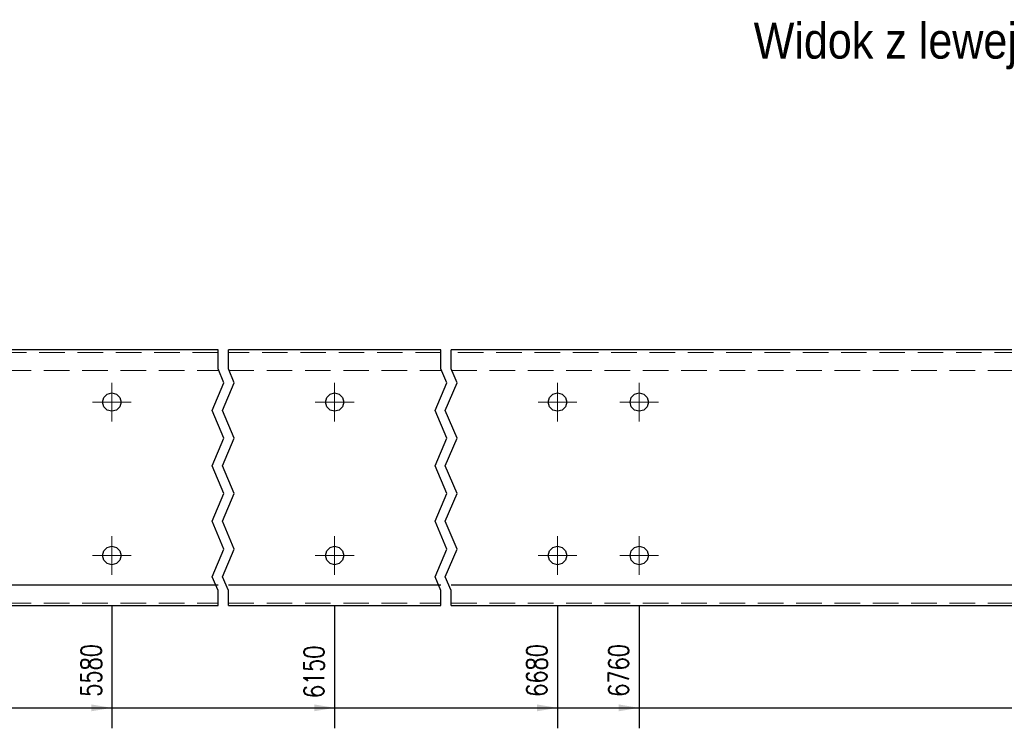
# Model space of a CAD drawing. Header units: millimetres. Extents: x -129 to 775, y 10833 to 11484.
# Tile 11 of 38: x 55 to 152, y 11120 to 11189. Entities that reach past the tile are written whole.
import ezdxf

# ---------------------------------------------------------------- set-up
doc = ezdxf.new("R2010")
doc.units = ezdxf.units.MM
doc.header["$LTSCALE"] = 10
doc.linetypes.add('HIDDEN', pattern=[0.375, 0.25, -0.125])
doc.linetypes.add('MITTE', pattern=[2, 1.25, -0.25, 0.25, -0.25])
doc.layers.get('Defpoints').update_dxf_attribs({"color": 1})
for name, color, linetype, lineweight in [('PS_Bolt', 4, 'Continuous', 13), ('PS_DIM', 4, 'Continuous', 13), ('PS_Hidden', 2, 'HIDDEN', 9), ('PS_Mid', 5, 'MITTE', 15), ('PS_Shape', 161, 'Continuous', 30), ('PS_SOLID', 7, 'Continuous', 30), ('PS_TEXT', 3, 'Continuous', 18)]:
    doc.layers.add(name, color=color, linetype=linetype, lineweight=lineweight)
doc.styles.add('gil', font='txt', dxfattribs={"width": 0.9})
doc.styles.add('simplex', font='simplex.shx', dxfattribs={"width": 0.75})
doc.dimstyles.new('1_10_GŁ_DS1-LS10', dxfattribs={"dimtxt": 2, "dimasz": 2, "dimexe": 2, "dimexo": 5, "dimgap": 1, "dimtad": 1, "dimjust": 4, "dimdec": 0, "dimlfac": 10, "dimtxsty": 'simplex', "dimblk1": 'NONE', "dimsah": 1, "dimcen": 2, "dimclrd": 256, "dimclre": 256, "dimclrt": 3, "dimadec": 1, "dimazin": 0, "dimtfac": 1, "dimtdec": 0, "dimtmove": 2, "dimatfit": 3, "dimfxl": 1, "dimarcsym": 0})

# ---------------------------------------------------------------- blocks, each defined once
blk = doc.blocks.new('*D95')
at = {"layer": 'Defpoints', "color": 0, "transparency": 16777216}
for p in [(64.224, 11136.752), (-86.576, 11131.852), (64.224, 11121.852)]:
    blk.add_point(p, dxfattribs=at)
at = {"layer": 'PS_DIM', "lineweight": -2, "transparency": 16777216}
for p, q in [((64.224, 11131.752), (64.224, 11119.852)), ((-86.576, 11126.852), (-86.576, 11119.852)), ((-86.576, 11121.852), (62.224, 11121.852))]:
    blk.add_line(p, q, dxfattribs=at)
at = {"layer": 'PS_DIM', "transparency": 16777216}
blk.add_solid([(62.224, 11122.186), (62.224, 11121.519), (64.224, 11121.852)], dxfattribs=at)
at = {"layer": 'PS_DIM', "color": 3, "transparency": 16777216, "insert": (62.204, 11125.515), "char_height": 2, "attachment_point": 5, "rotation": 90, "style": 'simplex'}
blk.add_mtext('5580', dxfattribs=at)
blk = doc.blocks.new('_None')
blk = doc.blocks.new('*D96')
at = {"layer": 'Defpoints', "color": 0, "transparency": 16777216}
for p in [(86.024, 11136.752), (-86.576, 11131.852), (86.024, 11121.852)]:
    blk.add_point(p, dxfattribs=at)
at = {"layer": 'PS_DIM', "lineweight": -2, "transparency": 16777216}
for p, q in [((86.024, 11131.752), (86.024, 11119.852)), ((-86.576, 11126.852), (-86.576, 11119.852)), ((-86.576, 11121.852), (84.024, 11121.852))]:
    blk.add_line(p, q, dxfattribs=at)
at = {"layer": 'PS_DIM', "transparency": 16777216}
blk.add_solid([(84.024, 11122.186), (84.024, 11121.519), (86.024, 11121.852)], dxfattribs=at)
at = {"layer": 'PS_DIM', "color": 3, "transparency": 16777216, "insert": (84.004, 11125.372), "char_height": 2, "attachment_point": 5, "rotation": 90, "style": 'simplex'}
blk.add_mtext('6150', dxfattribs=at)
blk = doc.blocks.new('*D97')
at = {"layer": 'Defpoints', "color": 0, "transparency": 16777216}
for p in [(107.824, 11136.752), (-86.576, 11131.852), (107.824, 11121.852)]:
    blk.add_point(p, dxfattribs=at)
at = {"layer": 'PS_DIM', "lineweight": -2, "transparency": 16777216}
for p, q in [((107.824, 11131.752), (107.824, 11119.852)), ((-86.576, 11126.852), (-86.576, 11119.852)), ((-86.576, 11121.852), (105.824, 11121.852))]:
    blk.add_line(p, q, dxfattribs=at)
at = {"layer": 'PS_DIM', "transparency": 16777216}
blk.add_solid([(105.824, 11122.186), (105.824, 11121.519), (107.824, 11121.852)], dxfattribs=at)
at = {"layer": 'PS_DIM', "color": 3, "transparency": 16777216, "insert": (105.804, 11125.515), "char_height": 2, "attachment_point": 5, "rotation": 90, "style": 'simplex'}
blk.add_mtext('6680', dxfattribs=at)
blk = doc.blocks.new('*D98')
at = {"layer": 'Defpoints', "color": 0, "transparency": 16777216}
for p in [(115.824, 11136.752), (-86.576, 11131.852), (115.824, 11121.852)]:
    blk.add_point(p, dxfattribs=at)
at = {"layer": 'PS_DIM', "lineweight": -2, "transparency": 16777216}
for p, q in [((115.824, 11131.752), (115.824, 11119.852)), ((-86.576, 11126.852), (-86.576, 11119.852)), ((-86.576, 11121.852), (113.824, 11121.852))]:
    blk.add_line(p, q, dxfattribs=at)
at = {"layer": 'PS_DIM', "transparency": 16777216}
blk.add_solid([(113.824, 11122.186), (113.824, 11121.519), (115.824, 11121.852)], dxfattribs=at)
at = {"layer": 'PS_DIM', "color": 3, "transparency": 16777216, "insert": (113.804, 11125.515), "char_height": 2, "attachment_point": 5, "rotation": 90, "style": 'simplex'}
blk.add_mtext('6760', dxfattribs=at)
blk = doc.blocks.new('*D99')
at = {"layer": 'Defpoints', "color": 0, "transparency": 16777216}
for p in [(168.824, 11136.752), (-86.576, 11131.852), (168.824, 11121.852)]:
    blk.add_point(p, dxfattribs=at)
at = {"layer": 'PS_DIM', "lineweight": -2, "transparency": 16777216}
for p, q in [((168.824, 11131.752), (168.824, 11119.852)), ((-86.576, 11126.852), (-86.576, 11119.852)), ((-86.576, 11121.852), (166.824, 11121.852))]:
    blk.add_line(p, q, dxfattribs=at)
at = {"layer": 'PS_DIM', "transparency": 16777216}
blk.add_solid([(166.824, 11122.186), (166.824, 11121.519), (168.824, 11121.852)], dxfattribs=at)
at = {"layer": 'PS_DIM', "color": 3, "transparency": 16777216, "insert": (166.804, 11125.515), "char_height": 2, "attachment_point": 5, "rotation": 90, "style": 'simplex'}
blk.add_mtext('7290', dxfattribs=at)
blk = doc.blocks.new('*D100')
at = {"layer": 'Defpoints', "color": 0, "transparency": 16777216}
for p in [(-86.576, 11131.852), (171.824, 11131.852), (171.824, 11121.852)]:
    blk.add_point(p, dxfattribs=at)
at = {"layer": 'PS_DIM', "lineweight": -2, "transparency": 16777216}
for p, q in [((-86.576, 11126.852), (-86.576, 11119.852)), ((171.824, 11126.852), (171.824, 11119.852)), ((-86.576, 11121.852), (169.824, 11121.852))]:
    blk.add_line(p, q, dxfattribs=at)
at = {"layer": 'PS_DIM', "transparency": 16777216}
blk.add_solid([(169.824, 11122.186), (169.824, 11121.519), (171.824, 11121.852)], dxfattribs=at)
at = {"layer": 'PS_DIM', "color": 3, "transparency": 16777216, "insert": (170.337, 11125.597), "char_height": 2, "attachment_point": 5, "rotation": 90, "style": 'simplex'}
blk.add_mtext('7320', dxfattribs=at)
blk = doc.blocks.new('*X387')
at = {"color": 3, "style": 'gil', "width": 0.9}
blk.add_text('Widok z lewej', height=3.5, dxfattribs=at).set_placement((127.024, 11185.352))
blk = doc.blocks.new('*X388')
at = {"color": 3, "linetype": 'Continuous'}
blk.add_line((115.824, 11151.652), (115.824, 11151.652), dxfattribs=at)
blk.add_line((115.824, 11151.652), (115.824, 11151.652), dxfattribs=at)
blk.add_line((115.824, 11151.652), (115.824, 11151.652), dxfattribs=at)
blk.add_line((115.824, 11151.652), (115.824, 11151.652), dxfattribs=at)
blk.add_line((115.824, 11151.652), (115.824, 11151.652), dxfattribs=at)
blk = doc.blocks.new('*X389')
at = {"color": 3, "linetype": 'Continuous'}
blk.add_line((115.824, 11136.652), (115.824, 11136.652), dxfattribs=at)
blk.add_line((115.824, 11136.652), (115.824, 11136.652), dxfattribs=at)
blk.add_line((115.824, 11136.652), (115.824, 11136.652), dxfattribs=at)
blk.add_line((115.824, 11136.652), (115.824, 11136.652), dxfattribs=at)
blk.add_line((115.824, 11136.652), (115.824, 11136.652), dxfattribs=at)
blk = doc.blocks.new('*X391')
at = {"color": 1}
for p, q in [((74.624, 11154.995), (74.624, 11156.852)), ((75.624, 11154.995), (75.624, 11156.852)), ((96.424, 11154.995), (96.424, 11156.852)), ((97.424, 11154.995), (97.424, 11156.852)), ((75.197, 11153.64), (74.624, 11154.995)), ((76.197, 11153.64), (75.624, 11154.995)), ((96.997, 11153.64), (96.424, 11154.995)), ((97.997, 11153.64), (97.424, 11154.995)), ((74.051, 11150.931), (75.197, 11153.64)), ((75.051, 11150.931), (76.197, 11153.64)), ((95.851, 11150.931), (96.997, 11153.64)), ((96.851, 11150.931), (97.997, 11153.64)), ((75.197, 11148.222), (74.051, 11150.931)), ((76.197, 11148.222), (75.051, 11150.931)), ((96.997, 11148.222), (95.851, 11150.931)), ((97.997, 11148.222), (96.851, 11150.931)), ((74.051, 11145.513), (75.197, 11148.222)), ((75.051, 11145.513), (76.197, 11148.222)), ((95.851, 11145.513), (96.997, 11148.222)), ((96.851, 11145.513), (97.997, 11148.222)), ((75.197, 11142.804), (74.051, 11145.513)), ((76.197, 11142.804), (75.051, 11145.513)), ((96.997, 11142.804), (95.851, 11145.513)), ((97.997, 11142.804), (96.851, 11145.513)), ((74.051, 11140.095), (75.197, 11142.804)), ((75.051, 11140.095), (76.197, 11142.804)), ((95.851, 11140.095), (96.997, 11142.804)), ((96.851, 11140.095), (97.997, 11142.804)), ((75.197, 11137.386), (74.051, 11140.095)), ((76.197, 11137.386), (75.051, 11140.095)), ((96.997, 11137.386), (95.851, 11140.095)), ((97.997, 11137.386), (96.851, 11140.095)), ((74.051, 11134.677), (75.197, 11137.386)), ((75.051, 11134.677), (76.197, 11137.386)), ((95.851, 11134.677), (96.997, 11137.386)), ((96.851, 11134.677), (97.997, 11137.386)), ((74.624, 11133.323), (74.051, 11134.677)), ((75.624, 11133.323), (75.051, 11134.677)), ((96.424, 11133.323), (95.851, 11134.677)), ((97.424, 11133.323), (96.851, 11134.677)), ((74.624, 11131.852), (74.624, 11133.323)), ((75.624, 11131.852), (75.624, 11133.323)), ((96.424, 11131.852), (96.424, 11133.323)), ((97.424, 11131.852), (97.424, 11133.323))]:
    blk.add_line(p, q, dxfattribs=at)
at = {"layer": 'PS_Hidden', "color": 2, "linetype": 'HIDDEN'}
for p, q in [((74.624, 11156.602), (53.824, 11156.602)), ((96.424, 11156.602), (75.624, 11156.602)), ((171.824, 11156.602), (97.424, 11156.602)), ((53.824, 11154.852), (74.624, 11154.852)), ((75.624, 11154.852), (96.424, 11154.852)), ((97.424, 11154.852), (171.824, 11154.852)), ((53.824, 11132.102), (74.624, 11132.102)), ((75.624, 11132.102), (96.424, 11132.102)), ((97.424, 11132.102), (171.824, 11132.102))]:
    blk.add_line(p, q, dxfattribs=at)
at = {"layer": 'PS_Mid', "color": 5, "linetype": 'MITTE'}
for p, q in [((64.224, 11153.652), (64.224, 11149.852)), ((86.024, 11153.652), (86.024, 11149.852)), ((107.824, 11153.652), (107.824, 11149.852)), ((115.824, 11153.652), (115.824, 11149.852)), ((66.124, 11151.752), (62.324, 11151.752)), ((87.924, 11151.752), (84.124, 11151.752)), ((109.724, 11151.752), (105.924, 11151.752)), ((117.724, 11151.752), (113.924, 11151.752)), ((64.224, 11138.652), (64.224, 11134.852)), ((86.024, 11138.652), (86.024, 11134.852)), ((107.824, 11138.652), (107.824, 11134.852)), ((115.824, 11138.652), (115.824, 11134.852)), ((66.124, 11136.752), (62.324, 11136.752)), ((87.924, 11136.752), (84.124, 11136.752)), ((109.724, 11136.752), (105.924, 11136.752)), ((117.724, 11136.752), (113.924, 11136.752))]:
    blk.add_line(p, q, dxfattribs=at)
at = {"layer": 'PS_SOLID', "color": 7, "linetype": 'Continuous'}
for p, q in [((64.224, 11156.852), (53.824, 11156.852)), ((74.624, 11156.852), (64.224, 11156.852)), ((86.024, 11156.852), (75.624, 11156.852)), ((96.424, 11156.852), (86.024, 11156.852)), ((107.824, 11156.852), (97.424, 11156.852)), ((115.824, 11156.852), (107.824, 11156.852)), ((168.824, 11156.852), (115.824, 11156.852)), ((63.324, 11151.752), (63.444, 11152.202)), ((63.444, 11152.202), (63.774, 11152.532)), ((63.774, 11152.532), (64.224, 11152.652)), ((64.224, 11152.652), (64.674, 11152.532)), ((64.674, 11152.532), (65.003, 11152.202)), ((65.003, 11152.202), (65.124, 11151.752)), ((85.124, 11151.752), (85.244, 11152.202)), ((85.244, 11152.202), (85.574, 11152.532)), ((85.574, 11152.532), (86.024, 11152.652)), ((86.024, 11152.652), (86.474, 11152.532)), ((86.474, 11152.532), (86.803, 11152.202)), ((86.803, 11152.202), (86.924, 11151.752)), ((106.924, 11151.752), (107.044, 11152.202)), ((107.044, 11152.202), (107.374, 11152.532)), ((107.374, 11152.532), (107.824, 11152.652)), ((107.824, 11152.652), (108.274, 11152.532)), ((108.274, 11152.532), (108.603, 11152.202)), ((108.603, 11152.202), (108.724, 11151.752)), ((114.924, 11151.752), (115.044, 11152.202)), ((115.044, 11152.202), (115.374, 11152.532)), ((115.374, 11152.532), (115.824, 11152.652)), ((115.824, 11152.652), (116.274, 11152.532)), ((116.274, 11152.532), (116.603, 11152.202)), ((116.603, 11152.202), (116.724, 11151.752)), ((63.444, 11151.302), (63.324, 11151.752)), ((63.774, 11150.973), (63.444, 11151.302)), ((65.003, 11151.302), (64.674, 11150.973)), ((65.124, 11151.752), (65.003, 11151.302)), ((85.244, 11151.302), (85.124, 11151.752)), ((85.574, 11150.973), (85.244, 11151.302)), ((86.803, 11151.302), (86.474, 11150.973)), ((86.924, 11151.752), (86.803, 11151.302)), ((107.044, 11151.302), (106.924, 11151.752)), ((107.374, 11150.973), (107.044, 11151.302)), ((108.603, 11151.302), (108.274, 11150.973)), ((108.724, 11151.752), (108.603, 11151.302)), ((115.044, 11151.302), (114.924, 11151.752)), ((115.374, 11150.973), (115.044, 11151.302)), ((116.603, 11151.302), (116.274, 11150.973)), ((116.724, 11151.752), (116.603, 11151.302)), ((64.224, 11150.852), (63.774, 11150.973)), ((64.674, 11150.973), (64.224, 11150.852)), ((86.024, 11150.852), (85.574, 11150.973)), ((86.474, 11150.973), (86.024, 11150.852)), ((107.824, 11150.852), (107.374, 11150.973)), ((108.274, 11150.973), (107.824, 11150.852)), ((115.824, 11150.852), (115.374, 11150.973)), ((116.274, 11150.973), (115.824, 11150.852)), ((63.774, 11137.532), (64.224, 11137.652)), ((64.224, 11137.652), (64.674, 11137.532)), ((85.574, 11137.532), (86.024, 11137.652)), ((86.024, 11137.652), (86.474, 11137.532)), ((107.374, 11137.532), (107.824, 11137.652)), ((107.824, 11137.652), (108.274, 11137.532)), ((115.374, 11137.532), (115.824, 11137.652)), ((115.824, 11137.652), (116.274, 11137.532)), ((63.324, 11136.752), (63.444, 11137.202)), ((63.444, 11136.302), (63.324, 11136.752)), ((63.444, 11137.202), (63.774, 11137.532)), ((64.674, 11137.532), (65.003, 11137.202)), ((65.003, 11137.202), (65.124, 11136.752)), ((65.124, 11136.752), (65.003, 11136.302)), ((85.124, 11136.752), (85.244, 11137.202)), ((85.244, 11136.302), (85.124, 11136.752)), ((85.244, 11137.202), (85.574, 11137.532)), ((86.474, 11137.532), (86.803, 11137.202)), ((86.803, 11137.202), (86.924, 11136.752)), ((86.924, 11136.752), (86.803, 11136.302)), ((106.924, 11136.752), (107.044, 11137.202)), ((107.044, 11136.302), (106.924, 11136.752)), ((107.044, 11137.202), (107.374, 11137.532)), ((108.274, 11137.532), (108.603, 11137.202)), ((108.603, 11137.202), (108.724, 11136.752)), ((108.724, 11136.752), (108.603, 11136.302)), ((114.924, 11136.752), (115.044, 11137.202)), ((115.044, 11136.302), (114.924, 11136.752)), ((115.044, 11137.202), (115.374, 11137.532)), ((116.274, 11137.532), (116.603, 11137.202)), ((116.603, 11137.202), (116.724, 11136.752)), ((116.724, 11136.752), (116.603, 11136.302)), ((63.774, 11135.973), (63.444, 11136.302)), ((64.224, 11135.852), (63.774, 11135.973)), ((64.674, 11135.973), (64.224, 11135.852)), ((65.003, 11136.302), (64.674, 11135.973)), ((85.574, 11135.973), (85.244, 11136.302)), ((86.024, 11135.852), (85.574, 11135.973)), ((86.474, 11135.973), (86.024, 11135.852)), ((86.803, 11136.302), (86.474, 11135.973)), ((107.374, 11135.973), (107.044, 11136.302)), ((107.824, 11135.852), (107.374, 11135.973)), ((108.274, 11135.973), (107.824, 11135.852)), ((108.603, 11136.302), (108.274, 11135.973)), ((115.374, 11135.973), (115.044, 11136.302)), ((115.824, 11135.852), (115.374, 11135.973)), ((116.274, 11135.973), (115.824, 11135.852)), ((116.603, 11136.302), (116.274, 11135.973)), ((74.624, 11133.852), (53.824, 11133.852)), ((96.424, 11133.852), (75.624, 11133.852)), ((171.824, 11133.852), (97.424, 11133.852)), ((53.824, 11131.852), (74.624, 11131.852)), ((75.624, 11131.852), (96.424, 11131.852)), ((97.424, 11131.852), (171.824, 11131.852))]:
    blk.add_line(p, q, dxfattribs=at)
blk = doc.blocks.new('*X392')
at = {"color": 3, "linetype": 'Continuous'}
blk.add_line((107.824, 11136.652), (107.824, 11136.652), dxfattribs=at)
blk.add_line((107.824, 11136.652), (107.824, 11136.652), dxfattribs=at)
blk.add_line((107.824, 11136.652), (107.824, 11136.652), dxfattribs=at)
blk.add_line((107.824, 11136.652), (107.824, 11136.652), dxfattribs=at)
blk.add_line((107.824, 11136.652), (107.824, 11136.652), dxfattribs=at)
blk = doc.blocks.new('*X395')
at = {"color": 3, "linetype": 'Continuous'}
blk.add_line((107.824, 11151.652), (107.824, 11151.652), dxfattribs=at)
blk.add_line((107.824, 11151.652), (107.824, 11151.652), dxfattribs=at)
blk.add_line((107.824, 11151.652), (107.824, 11151.652), dxfattribs=at)
blk.add_line((107.824, 11151.652), (107.824, 11151.652), dxfattribs=at)
blk.add_line((107.824, 11151.652), (107.824, 11151.652), dxfattribs=at)

msp = doc.modelspace()

# ---------------------------------------------------------------- block references
at = {"layer": 'PS_Bolt', "color": 3}
for name in ['*X395', '*X388', '*X392', '*X389']:
    msp.add_blockref(name, (0, 0), dxfattribs=at)
at = {"layer": 'PS_Shape', "color": 5}
msp.add_blockref('*X391', (0, 0), dxfattribs=at)
at = {"layer": 'PS_TEXT'}
msp.add_blockref('*X387', (0, 0), dxfattribs=at)

# ---------------------------------------------------------------- dimensions: what is measured, and where the dimension line sits
at = {"layer": 'PS_DIM'}
for base, p2, text, picture, middle in [((64.224, 11121.852), (64.224, 11136.752), '5580', '*D95', (62.204, 11125.515)), ((86.024, 11121.852), (86.024, 11136.752), '6150', '*D96', (84.004, 11125.372)), ((107.824, 11121.852), (107.824, 11136.752), '6680', '*D97', (105.804, 11125.515)), ((115.824, 11121.852), (115.824, 11136.752), '6760', '*D98', (113.804, 11125.515)), ((168.824, 11121.852), (168.824, 11136.752), '7290', '*D99', (166.804, 11125.515)), ((171.824, 11121.852), (171.824, 11131.852), '7320', '*D100', (170.337, 11125.597))]:
    dim = msp.add_linear_dim(base=base, p1=(-86.576, 11131.852), p2=p2, text=text, dimstyle='1_10_GŁ_DS1-LS10', dxfattribs=at)
    dim.commit()
    dim.dimension.update_dxf_attribs({"geometry": picture, "text_midpoint": middle, "dimtype": 128, "text_rotation": 90})

doc.saveas('drawing.dxf')
